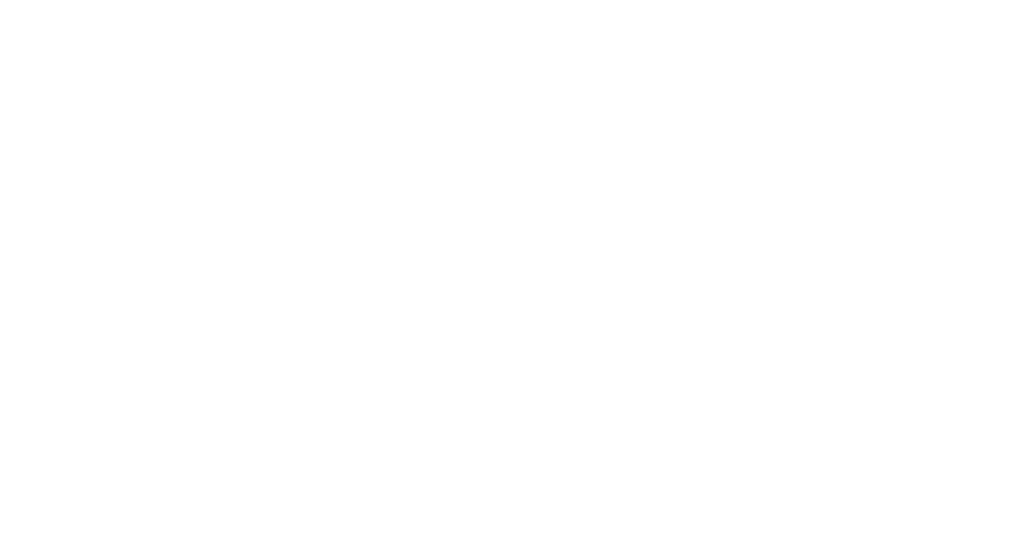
# Model space of a CAD drawing. Header units: inches. Extents: x 0 to 841, y 0 to 594.
# Tile 16 of 17: x 708 to 756, y 141 to 165. Entities that reach past the tile are written whole.
import ezdxf

# ---------------------------------------------------------------- set-up
doc = ezdxf.new("R2010")
doc.units = ezdxf.units.IN
doc.layers.add('1', color=7, linetype='Continuous')
doc.styles.add('CONVERTER_12', font='txt.shx', dxfattribs={"width": 0.63})

# ---------------------------------------------------------------- blocks, each defined once
blk = doc.blocks.new('2__4', base_point=(438.672, 347.975))
at = {"layer": '1', "color": 1, "insert": (575.77, 139.881), "char_height": 3, "attachment_point": 7, "line_spacing_factor": 1.080432, "style": 'CONVERTER_12'}
blk.add_mtext('NOTES:\\P1. USE KEEP-OUT AREA DEFINITION IN CONJUNCTION WITH GENERAL DUT BOARD DEFINITION,\\P   SEE D-E6980-96540-1 SMALL DUT BOARD AND D-E6980-96550-1 LARGE DUT BOARD\\P \\P2. ALL KEEP-OUT AREAS RELATE TO THE BOTTOM SIDE OF THE PCB', dxfattribs=at)
blk = doc.blocks.new('rf_stiffener_assy__5', base_point=(438.672, 338.975))
at = {"layer": '1'}
blk.add_blockref('2__4', (438.672, 347.975), dxfattribs=at)
blk = doc.blocks.new('TOP__6', base_point=(421.131, 318.149))
blk.add_blockref('rf_stiffener_assy__5', (438.672, 338.975))
blk = doc.blocks.new('2__7', base_point=(421.131, 318.149))
blk.add_blockref('TOP__6', (421.131, 318.149))
blk = doc.blocks.new('N2494-90111-1__8', base_point=(421.131, 318.149))
at = {"layer": '1'}
blk.add_blockref('2__7', (421.131, 318.149), dxfattribs=at)

msp = doc.modelspace()

# ---------------------------------------------------------------- block references
msp.add_blockref('N2494-90111-1__8', (421.131, 318.149))

doc.saveas('drawing.dxf')
